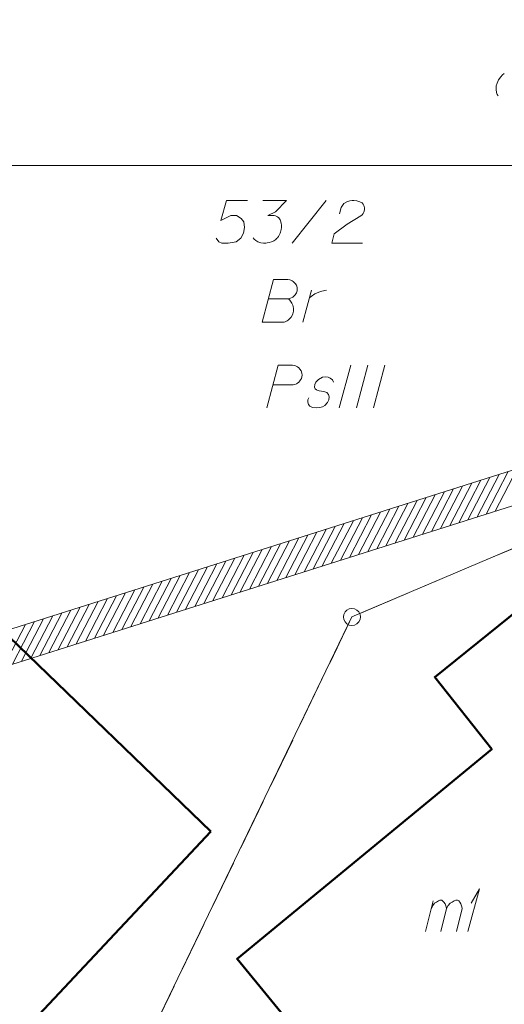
# Model space of a CAD drawing. Header units: metres. Extents: x 5554594 to 5556205, y 5636132 to 5636668.
# Tile 143 of 168: x 5555423 to 5555437, y 5636470 to 5636499. Entities that reach past the tile are written whole.
import ezdxf

# ---------------------------------------------------------------- set-up
doc = ezdxf.new("R2010")
doc.units = ezdxf.units.M
doc.header["$MEASUREMENT"] = 0
doc.header["$XCLIPFRAME"] = 0
doc.linetypes.add('PRZER1-1', pattern=[2, 1, -1])
doc.linetypes.add('PRZER3-1', pattern=[4, 3, -1])
for name, color, linetype, lineweight in [('#RAMKA', 7, 'Continuous', 18), ('#RASTER', 7, 'Continuous', 18), ('#zakres', 7, 'Continuous', 18)]:
    doc.layers.add(name, color=color, linetype=linetype, lineweight=lineweight)
for name, color, linetype, lineweight, true_color in [('GEPPGD', 96, 'Continuous', 18, 0x008000), ('GESBZO', 18, 'Continuous', 50, 0x0a0909), ('GESBZO_O', 18, 'Continuous', 50, 0x0a0909), ('GESDZI', 18, 'Continuous', 18, 0x0a0909), ('GESDZI_O', 18, 'Continuous', 18, 0x0a0909), ('GESKKL', 96, 'PRZER3-1', 18, 0x008000), ('GESKKL_O', 96, 'PRZER3-1', 18, 0x008000), ('GESUZY', 96, 'PRZER1-1', 18, 0x008000), ('GESUZY_O', 96, 'PRZER1-1', 18, 0x008000)]:
    doc.layers.add(name, color=color, linetype=linetype, lineweight=lineweight, true_color=true_color)
picture_1 = doc.add_image_def('image2.tif', size_in_pixel=(18897, 11811))

# ---------------------------------------------------------------- blocks, each defined once
blk = doc.blocks.new('EPPGS')
at = {"color": 0, "flags": 128}
blk.add_lwpolyline([(0.5, 0), (0.475528, -0.154508), (0.404508, -0.293893), (0.293893, -0.404508), (0.154508, -0.475528), (0, -0.5), (-0.154508, -0.475528), (-0.293893, -0.404508), (-0.404508, -0.293893), (-0.475528, -0.154508), (-0.5, 0), (-0.475528, 0.154508), (-0.404508, 0.293893), (-0.293893, 0.404508), (-0.154508, 0.475528), (0, 0.5), (0.154508, 0.475528), (0.293893, 0.404508), (0.404508, 0.293893), (0.475528, 0.154508), (0.5, 0)], close=True, dxfattribs=at)
blk = doc.blocks.new('*U118')
at = {"layer": 'GESBZO_O', "color": 7, "linetype": 'ByBlock', "lineweight": 18}
for p, q in [((5555434.991, 5636472.557), (5555435.217, 5636473.453)), ((5555435.444, 5636472.557), (5555435.611, 5636473.236))]:
    blk.add_line(p, q, dxfattribs=at)
at = {"layer": 'GESBZO_O', "color": 7, "linetype": 'ByBlock', "lineweight": 18, "flags": 128}
blk.add_lwpolyline([(5555435.158, 5636473.216), (5555435.207, 5636473.325), (5555435.257, 5636473.384), (5555435.316, 5636473.423), (5555435.375, 5636473.453), (5555435.414, 5636473.472), (5555435.473, 5636473.472), (5555435.493, 5636473.462), (5555435.532, 5636473.423), (5555435.572, 5636473.374), (5555435.601, 5636473.285), (5555435.611, 5636473.236), (5555435.66, 5636473.325), (5555435.719, 5636473.384), (5555435.778, 5636473.423), (5555435.837, 5636473.453), (5555435.887, 5636473.472), (5555435.936, 5636473.472), (5555435.975, 5636473.462), (5555436.005, 5636473.423), (5555436.034, 5636473.374), (5555436.064, 5636473.285), (5555436.074, 5636473.236), (5555435.906, 5636472.557)], dxfattribs=at)
blk = doc.blocks.new('*U119')
at = {"layer": 'GESBZO_O', "color": 7, "linetype": 'ByBlock', "lineweight": 18}
for q in [(5555436.241, 5636472.557), (5555436.33, 5636473.384)]:
    blk.add_line((5555436.576, 5636473.807), q, dxfattribs=at)
blk = doc.blocks.new('*U231')
at = {"layer": 'GESUZY_O', "color": 96, "linetype": 'ByBlock', "lineweight": 18, "true_color": 0x008000}
blk.add_line((5555431.405, 5636490.403), (5555431.652, 5636491.338), dxfattribs=at)
at = {"layer": 'GESUZY_O', "color": 96, "linetype": 'ByBlock', "lineweight": 18, "true_color": 0x008000, "flags": 128}
blk.add_lwpolyline([(5555431.593, 5636491.112), (5555431.642, 5636491.151), (5555431.75, 5636491.23), (5555431.868, 5636491.279), (5555431.957, 5636491.308), (5555432.094, 5636491.338)], dxfattribs=at)

msp = doc.modelspace()

# ---------------------------------------------------------------- linework, layer by layer
at = {"layer": '#RAMKA', "color": 7, "linetype": 'Continuous', "lineweight": 18, "flags": 128}
msp.add_lwpolyline([(5555311.77, 5636494.991), (5555454.77, 5636494.991), (5555454.77, 5636516.686), (5555311.77, 5636516.686), (5555311.77, 5636494.991)], close=True, dxfattribs=at)
msp.add_lwpolyline([(5555437.304, 5636497.689), (5555437.255, 5636497.648), (5555437.201, 5636497.585), (5555437.14, 5636497.502), (5555437.093, 5636497.399), (5555437.071, 5636497.321), (5555437.062, 5636497.217), (5555437.076, 5636497.133), (5555437.096, 5636497.07), (5555437.123, 5636497.029)], dxfattribs=at)
at = {"layer": '#zakres', "color": 134, "linetype": 'Continuous', "lineweight": 18}
for p, q in [((5555460.837, 5636493.443), (5555405.649, 5636475.977)), ((5555461.139, 5636492.49), (5555405.951, 5636475.023)), ((5555436.507, 5636484.699), (5555437.152, 5636485.942)), ((5555436.774, 5636484.784), (5555437.419, 5636486.026)), ((5555437.041, 5636484.868), (5555437.686, 5636486.111)), ((5555435.439, 5636484.361), (5555436.084, 5636485.604)), ((5555435.706, 5636484.446), (5555436.351, 5636485.688)), ((5555435.973, 5636484.53), (5555436.618, 5636485.773)), ((5555436.24, 5636484.615), (5555436.885, 5636485.857)), ((5555434.638, 5636484.108), (5555435.283, 5636485.35)), ((5555434.905, 5636484.192), (5555435.55, 5636485.435)), ((5555435.172, 5636484.277), (5555435.817, 5636485.519)), ((5555433.57, 5636483.77), (5555434.215, 5636485.012)), ((5555433.837, 5636483.854), (5555434.482, 5636485.097)), ((5555434.104, 5636483.939), (5555434.749, 5636485.181)), ((5555434.371, 5636484.023), (5555435.016, 5636485.266)), ((5555432.769, 5636483.516), (5555433.414, 5636484.759)), ((5555433.036, 5636483.601), (5555433.681, 5636484.843)), ((5555433.303, 5636483.685), (5555433.948, 5636484.928)), ((5555431.969, 5636483.263), (5555432.614, 5636484.505)), ((5555432.235, 5636483.347), (5555432.881, 5636484.59)), ((5555432.502, 5636483.432), (5555433.148, 5636484.674)), ((5555430.901, 5636482.925), (5555431.546, 5636484.167)), ((5555431.168, 5636483.009), (5555431.813, 5636484.252)), ((5555431.435, 5636483.094), (5555432.08, 5636484.336)), ((5555431.702, 5636483.178), (5555432.347, 5636484.421)), ((5555430.1, 5636482.671), (5555430.745, 5636483.914)), ((5555430.367, 5636482.756), (5555431.012, 5636483.998)), ((5555430.634, 5636482.84), (5555431.279, 5636484.083)), ((5555429.032, 5636482.333), (5555429.677, 5636483.576)), ((5555429.299, 5636482.418), (5555429.944, 5636483.66)), ((5555429.566, 5636482.502), (5555430.211, 5636483.745)), ((5555429.833, 5636482.587), (5555430.478, 5636483.829)), ((5555428.231, 5636482.08), (5555428.876, 5636483.323)), ((5555428.498, 5636482.165), (5555429.143, 5636483.407)), ((5555428.765, 5636482.249), (5555429.41, 5636483.492)), ((5555427.43, 5636481.827), (5555428.075, 5636483.069)), ((5555427.697, 5636481.911), (5555428.342, 5636483.154)), ((5555427.964, 5636481.996), (5555428.609, 5636483.238)), ((5555426.363, 5636481.489), (5555427.008, 5636482.731)), ((5555426.63, 5636481.573), (5555427.275, 5636482.816)), ((5555426.896, 5636481.658), (5555427.542, 5636482.9)), ((5555427.163, 5636481.742), (5555427.809, 5636482.985)), ((5555425.562, 5636481.235), (5555426.207, 5636482.478)), ((5555425.829, 5636481.32), (5555426.474, 5636482.562)), ((5555426.096, 5636481.404), (5555426.741, 5636482.647)), ((5555424.494, 5636480.897), (5555425.139, 5636482.14)), ((5555424.761, 5636480.982), (5555425.406, 5636482.224)), ((5555425.028, 5636481.066), (5555425.673, 5636482.309)), ((5555425.295, 5636481.151), (5555425.94, 5636482.393)), ((5555423.693, 5636480.644), (5555424.338, 5636481.886)), ((5555423.96, 5636480.728), (5555424.605, 5636481.971)), ((5555424.227, 5636480.813), (5555424.872, 5636482.055)), ((5555422.625, 5636480.306), (5555423.27, 5636481.548)), ((5555422.892, 5636480.39), (5555423.537, 5636481.633)), ((5555423.159, 5636480.475), (5555423.804, 5636481.717)), ((5555423.426, 5636480.559), (5555424.071, 5636481.802))]:
    msp.add_line(p, q, dxfattribs=at)
at = {"layer": 'GESBZO', "color": 7, "linetype": 'Continuous', "lineweight": 50, "flags": 128}
for points in [[(5555439.914, 5636483.747), (5555445.933, 5636476.924), (5555433.542, 5636466.796), (5555429.473, 5636471.758), (5555436.937, 5636477.895), (5555435.269, 5636480.009), (5555439.914, 5636483.747)], [(5555428.702, 5636475.484), (5555414.179, 5636460.021), (5555408.21, 5636465.745), (5555422.796, 5636481.188), (5555428.702, 5636475.484)]]:
    msp.add_lwpolyline(points, close=True, dxfattribs=at)
at = {"layer": 'GESDZI', "color": 96, "linetype": 'Continuous', "lineweight": 18, "flags": 128}
msp.add_lwpolyline([(5555479.81, 5636505.97), (5555481.51, 5636503.97), (5555468.309, 5636490.731), (5555460.185, 5636481.554), (5555455.942, 5636474.595), (5555453.72, 5636472.454), (5555448.915, 5636470.374), (5555437.099, 5636466.554), (5555423.54, 5636462.48), (5555432.84, 5636481.77), (5555458.43, 5636492.63), (5555479.81, 5636505.97)], close=True, dxfattribs=at)
msp.add_lwpolyline([(5555454.77, 5636497.975), (5555458.43, 5636492.63), (5555432.84, 5636481.77), (5555423.54, 5636462.48), (5555411.98, 5636454.27), (5555402.335, 5636463.614), (5555412.888, 5636476.818), (5555419.458, 5636484.97), (5555410.3, 5636486.373), (5555404.056, 5636487.362), (5555406.998, 5636494.991)], dxfattribs=at)
at = {"layer": 'GESDZI_O', "color": 96, "linetype": 'Continuous', "lineweight": 18}
msp.add_line((5555431.088, 5636492.721), (5555432.082, 5636493.971), dxfattribs=at)
at = {"layer": 'GESDZI_O', "color": 96, "linetype": 'Continuous', "lineweight": 18, "flags": 128}
for points in [[(5555429.779, 5636493.971), (5555429.159, 5636493.971), (5555429.001, 5636493.38), (5555429.287, 5636493.528), (5555429.454, 5636493.528), (5555429.592, 5636493.439), (5555429.67, 5636493.341), (5555429.69, 5636493.173), (5555429.661, 5636493.006), (5555429.582, 5636492.868), (5555429.444, 5636492.76), (5555429.208, 5636492.721), (5555429.031, 5636492.721), (5555428.942, 5636492.76), (5555428.863, 5636492.868)], [(5555430.231, 5636493.971), (5555430.92, 5636493.971), (5555430.595, 5636493.636), (5555430.379, 5636493.528), (5555430.556, 5636493.528), (5555430.595, 5636493.518), (5555430.615, 5636493.508), (5555430.635, 5636493.498), (5555430.655, 5636493.488), (5555430.694, 5636493.459), (5555430.714, 5636493.429), (5555430.733, 5636493.4), (5555430.743, 5636493.37), (5555430.763, 5636493.301), (5555430.773, 5636493.242), (5555430.773, 5636493.213), (5555430.773, 5636493.173), (5555430.763, 5636493.114), (5555430.753, 5636493.075), (5555430.743, 5636493.036), (5555430.733, 5636493.006), (5555430.724, 5636492.986), (5555430.714, 5636492.967), (5555430.704, 5636492.947), (5555430.684, 5636492.917), (5555430.655, 5636492.878), (5555430.625, 5636492.849), (5555430.605, 5636492.829), (5555430.576, 5636492.809), (5555430.546, 5636492.79), (5555430.507, 5636492.77), (5555430.487, 5636492.76), (5555430.418, 5636492.74), (5555430.359, 5636492.731), (5555430.32, 5636492.721), (5555430.251, 5636492.721), (5555430.172, 5636492.731), (5555430.143, 5636492.74), (5555430.113, 5636492.75), (5555430.084, 5636492.76), (5555430.054, 5636492.78), (5555430.025, 5636492.799), (5555429.976, 5636492.839), (5555429.946, 5636492.878)], [(5555432.475, 5636493.577), (5555432.525, 5636493.764), (5555432.603, 5636493.882), (5555432.692, 5636493.931), (5555432.78, 5636493.961), (5555432.849, 5636493.971), (5555432.899, 5636493.971), (5555432.987, 5636493.961), (5555433.046, 5636493.941), (5555433.076, 5636493.931), (5555433.135, 5636493.902), (5555433.164, 5636493.862), (5555433.184, 5636493.823), (5555433.194, 5636493.793), (5555433.204, 5636493.754), (5555433.204, 5636493.705), (5555433.194, 5636493.656), (5555433.184, 5636493.626), (5555433.164, 5636493.587), (5555433.135, 5636493.547), (5555433.105, 5636493.518), (5555432.702, 5636493.272), (5555432.318, 5636492.986), (5555432.249, 5636492.721), (5555433.145, 5636492.721)]]:
    msp.add_lwpolyline(points, dxfattribs=at)
at = {"layer": 'GESKKL', "color": 96, "linetype": 'PRZER3-1', "lineweight": 18, "ltscale": 0.5, "true_color": 0x008000}
msp.add_lwpolyline([(5555458.43, 5636492.63), (5555432.84, 5636481.77), (5555423.54, 5636462.48), (5555411.98, 5636454.27), (5555402.335, 5636463.614), (5555412.888, 5636476.818), (5555419.458, 5636484.97), (5555410.3, 5636486.373), (5555404.056, 5636487.362), (5555406.998, 5636494.991)], dxfattribs=at)
at = {"layer": 'GESKKL_O', "color": 96, "linetype": 'Continuous', "lineweight": 18, "true_color": 0x008000}
for p, q in [((5555432.804, 5636489.142), (5555432.469, 5636487.892)), ((5555433.305, 5636489.142), (5555432.971, 5636487.892)), ((5555433.807, 5636489.142), (5555433.473, 5636487.892))]:
    msp.add_line(p, q, dxfattribs=at)
at = {"layer": 'GESKKL_O', "color": 96, "linetype": 'Continuous', "lineweight": 18, "true_color": 0x008000, "flags": 128}
for points in [[(5555430.343, 5636487.892), (5555430.678, 5636489.142), (5555431.101, 5636489.142), (5555431.16, 5636489.132), (5555431.189, 5636489.123), (5555431.249, 5636489.093), (5555431.288, 5636489.063), (5555431.317, 5636489.024), (5555431.347, 5636488.975), (5555431.367, 5636488.906), (5555431.377, 5636488.847), (5555431.367, 5636488.798), (5555431.357, 5636488.758), (5555431.337, 5636488.719), (5555431.317, 5636488.689), (5555431.288, 5636488.65), (5555431.249, 5636488.621), (5555431.219, 5636488.601), (5555431.17, 5636488.581), (5555431.121, 5636488.571), (5555430.53, 5636488.571)], [(5555432.302, 5636488.65), (5555432.272, 5636488.719), (5555432.203, 5636488.768), (5555432.144, 5636488.788), (5555432.056, 5636488.798), (5555431.977, 5636488.788), (5555431.859, 5636488.729), (5555431.78, 5636488.65), (5555431.751, 5636488.581), (5555431.741, 5636488.502), (5555431.76, 5636488.453), (5555431.8, 5636488.424), (5555431.819, 5636488.414), (5555431.878, 5636488.394), (5555431.947, 5636488.384), (5555432.046, 5636488.365), (5555432.105, 5636488.345), (5555432.154, 5636488.286), (5555432.174, 5636488.217), (5555432.164, 5636488.128), (5555432.125, 5636488.05), (5555432.046, 5636487.961), (5555431.977, 5636487.922), (5555431.898, 5636487.902), (5555431.8, 5636487.892), (5555431.682, 5636487.902), (5555431.603, 5636487.942), (5555431.563, 5636487.991), (5555431.544, 5636488.06), (5555431.544, 5636488.128), (5555431.573, 5636488.187)]]:
    msp.add_lwpolyline(points, dxfattribs=at)
at = {"layer": 'GESUZY', "color": 96, "linetype": 'PRZER1-1', "lineweight": 18, "ltscale": 0.5, "true_color": 0x008000}
msp.add_lwpolyline([(5555460.185, 5636481.554), (5555468.309, 5636490.731), (5555481.51, 5636503.97), (5555479.81, 5636505.97), (5555458.43, 5636492.63), (5555432.84, 5636481.77), (5555423.54, 5636462.48), (5555437.099, 5636466.554), (5555448.915, 5636470.374), (5555453.72, 5636472.454), (5555455.942, 5636474.595), (5555460.185, 5636481.554)], close=True, dxfattribs=at)
msp.add_lwpolyline([(5555458.43, 5636492.63), (5555432.84, 5636481.77), (5555423.54, 5636462.48), (5555411.98, 5636454.27), (5555402.335, 5636463.614), (5555412.888, 5636476.818), (5555419.458, 5636484.97), (5555410.3, 5636486.373), (5555404.056, 5636487.362), (5555406.998, 5636494.991)], dxfattribs=at)
at = {"layer": 'GESUZY_O', "color": 96, "linetype": 'Continuous', "lineweight": 18, "true_color": 0x008000, "flags": 128}
msp.add_lwpolyline([(5555430.392, 5636491.082), (5555430.982, 5636491.082), (5555431.022, 5636491.092), (5555431.11, 5636491.131), (5555431.179, 5636491.2), (5555431.219, 5636491.259), (5555431.238, 5636491.318), (5555431.238, 5636491.348), (5555431.238, 5636491.387), (5555431.238, 5636491.417), (5555431.219, 5636491.486), (5555431.179, 5636491.535), (5555431.12, 5636491.594), (5555431.091, 5636491.614), (5555431.051, 5636491.633), (5555431.022, 5636491.643), (5555430.963, 5636491.653), (5555430.539, 5636491.653), (5555430.205, 5636490.403), (5555430.854, 5636490.403), (5555430.884, 5636490.413), (5555430.943, 5636490.442), (5555430.972, 5636490.462), (5555431.061, 5636490.551), (5555431.1, 5636490.62), (5555431.11, 5636490.649), (5555431.13, 5636490.728), (5555431.13, 5636490.807), (5555431.12, 5636490.866), (5555431.11, 5636490.905), (5555431.081, 5636490.964), (5555431.041, 5636491.023), (5555431.022, 5636491.043), (5555430.982, 5636491.082)], dxfattribs=at)

# ---------------------------------------------------------------- block references
at = {"layer": 'GEPPGD', "color": 96, "lineweight": 18, "true_color": 0x008000, "xscale": 0.5, "yscale": 0.5, "zscale": 0.5, "rotation": 90}
msp.add_blockref('EPPGS', (5555432.84, 5636481.77), dxfattribs=at)
at = {"layer": 'GESBZO_O', "color": 7, "linetype": 'Continuous', "lineweight": 18}
for name in ['*U119', '*U118']:
    msp.add_blockref(name, (0, 0), dxfattribs=at)
at = {"layer": 'GESUZY_O', "color": 96, "linetype": 'Continuous', "lineweight": 18, "true_color": 0x008000}
msp.add_blockref('*U231', (0, 0), dxfattribs=at)

# ---------------------------------------------------------------- pictures from other files: only their frames are drawn
at = {"layer": '#RASTER', "color": 252, "linetype": 'Continuous', "lineweight": 18}
image = msp.add_image(picture_1, insert=(5555393.385, 5636149.865), size_in_units=(811.151, 518.084), dxfattribs=at)
image.set_boundary_path([(-0.5, -0.5), (-0.5, 11810.5), (18896.5, 11810.5), (18896.5, -0.5), (-0.5, -0.5)])
image.dxf.flags = 15

doc.saveas('drawing.dxf')
